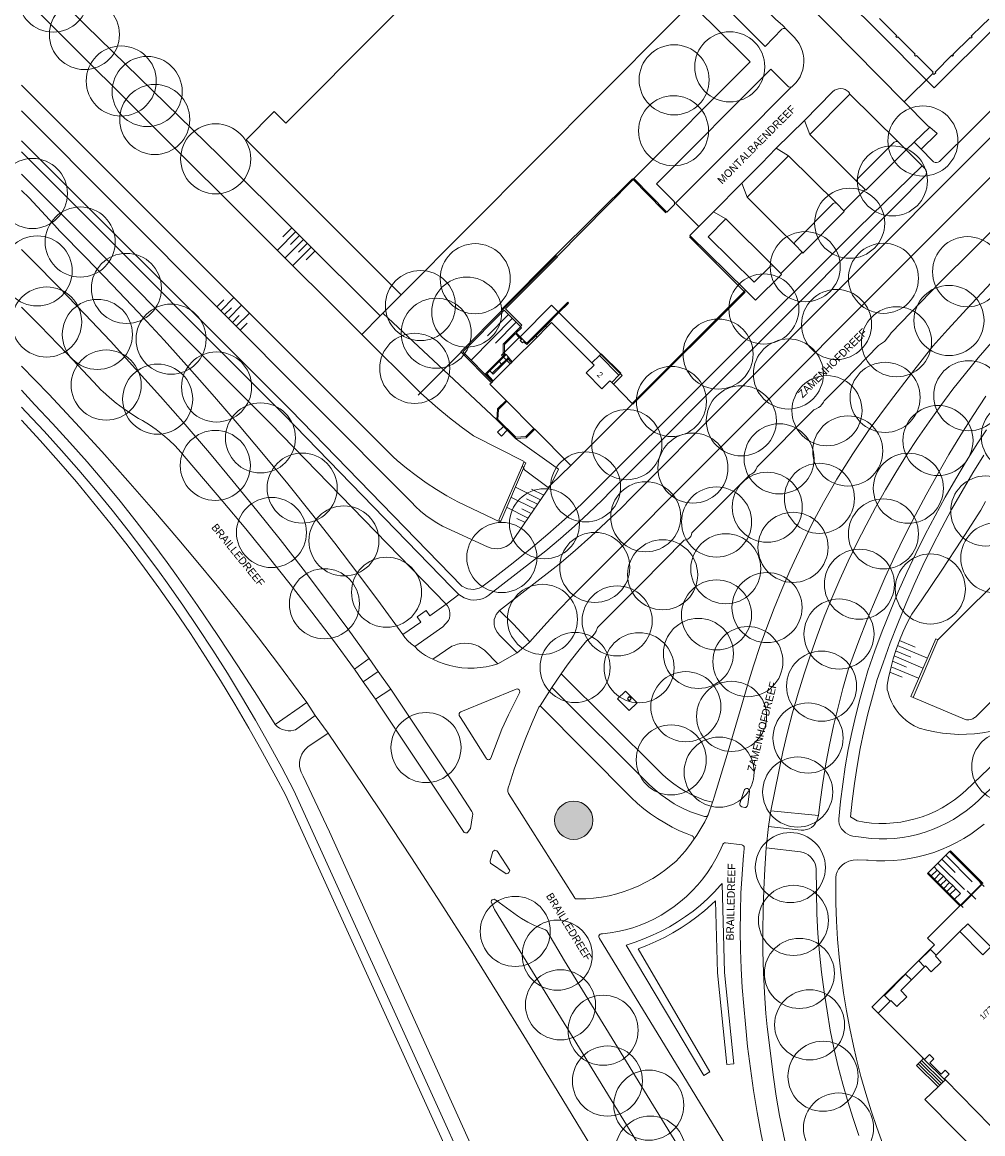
# Model space of a CAD drawing. Header units: metres. Extents: x 134994 to 136506, y 457393 to 459006.
# Tile 128 of 171: x 136000 to 136176, y 457998 to 458201. Entities that reach past the tile are written whole.
import ezdxf
from ezdxf.enums import TextEntityAlignment as Align

# ---------------------------------------------------------------- set-up
doc = ezdxf.new("R2010")
doc.units = ezdxf.units.M
for name, color, linetype, lineweight in [('B-WE-GR-BOOM-S', 250, 'Continuous', 13), ('B-WE-GW_TALUDLIJNEN', 251, 'Continuous', 5), ('B-WE-KG_BEBOUWING', 251, 'Continuous', 20), ('B-WE-KG_HUISNR', 251, 'Continuous', 5), ('B-WE-KG_ONDERGROND_REST', 251, 'Continuous', 5), ('B-WE-KG_STRAATNAAM', 251, 'Continuous', 5)]:
    doc.layers.add(name, color=color, linetype=linetype, lineweight=lineweight)
doc.styles.add('Styledgn000', font='dgn000.shx')

# ---------------------------------------------------------------- blocks, each defined once
blk = doc.blocks.new('SGR-BOOM_02')
blk.add_circle((0, 0), 6.4)

msp = doc.modelspace()

# ---------------------------------------------------------------- hatches: boundary and pattern name
at = {"layer": 'B-WE-KG_ONDERGROND_REST'}
h = msp.add_hatch(color=256, dxfattribs=at)
edge = h.paths.add_edge_path()
edge.add_arc((136100.86, 458054.88), 3.5, 0, 360)

# ---------------------------------------------------------------- linework, layer by layer
at = {"layer": 'B-WE-GW_TALUDLIJNEN'}
for p, q in [((136011.74, 458200), (136000, 458211.73)), ((136050.07, 458162.38), (136046.79, 458159.08)), ((136049.36, 458163.08), (136047.72, 458161.43)), ((136050.78, 458161.67), (136049.14, 458160.02)), ((136051.49, 458160.96), (136048.21, 458157.67)), ((136052.91, 458159.55), (136049.62, 458156.26)), ((136052.2, 458160.26), (136050.56, 458158.61)), ((136053.62, 458158.85), (136051.98, 458157.2)), ((136035.67, 458148.64), (136036.94, 458149.9)), ((136036.38, 458147.93), (136038.78, 458150.33)), ((136037.08, 458147.22), (136038.35, 458148.49)), ((136037.79, 458146.52), (136040.19, 458148.92)), ((136038.49, 458145.81), (136039.76, 458147.08)), ((136039.2, 458145.1), (136041.61, 458147.5)), ((136077.08, 458137.12), (136066.01, 458147.48)), ((136088.95, 458147.24), (136085.13, 458143.36)), ((136039.91, 458144.39), (136041.18, 458145.66)), ((136089.66, 458146.55), (136082.1, 458138.88)), ((136090.37, 458145.84), (136086.56, 458141.98)), ((136086.8, 458128.02), (136077.08, 458137.12)), ((136094.81, 458113.41), (136090.19, 458115.72)), ((136095.38, 458114.25), (136093.15, 458115.36)), ((136093.67, 458111.74), (136089.39, 458113.88)), ((136094.24, 458112.58), (136092.25, 458113.57)), ((136092.54, 458110.08), (136088.6, 458112.04)), ((136093.1, 458110.91), (136091.36, 458111.78)), ((136091.97, 458109.24), (136090.47, 458109.99)), ((136160.02, 458086.78), (136165.46, 458084.47)), ((136160.36, 458087.72), (136163.23, 458086.51)), ((136159.39, 458084.88), (136164.65, 458082.64)), ((136159.67, 458085.85), (136162.44, 458084.66)), ((136158.86, 458082.93), (136163.85, 458080.81)), ((136159.11, 458083.91), (136161.66, 458082.83)), ((136158.62, 458081.94), (136160.87, 458080.99)), ((136168.11, 458047.77), (136170.52, 458045.36))]:
    msp.add_line(p, q, dxfattribs=at)
at = {"layer": 'B-WE-GW_TALUDLIJNEN', "flags": 128}
for points in [[(136065.52, 458146.99), (136036.11, 458176.28), (136011.74, 458200)], [(136000, 458184.42), (136071.25, 458112.95), (136071.98, 458112.16), (136072.87, 458111.33), (136073.81, 458110.55), (136074.8, 458109.84), (136075.83, 458109.19), (136076.9, 458108.61), (136085.13, 458104.84), (136085.27, 458104.78), (136085.8, 458104.6), (136086.35, 458104.5), (136086.91, 458104.48), (136087.46, 458104.54), (136088, 458104.68), (136088.52, 458104.89), (136089, 458105.18), (136089.43, 458105.53), (136096.66, 458116.12)], [(136090.19, 458124.61), (136098.08, 458118.98), (136096.66, 458116.12)], [(136176.96, 458071.09), (136175.52, 458070.84), (136174.07, 458070.67), (136172.61, 458070.58), (136171.15, 458070.57), (136169.7, 458070.64), (136168.24, 458070.79), (136166.8, 458071.02), (136165.37, 458071.33), (136163.97, 458071.71), (136163.82, 458071.77), (136163.03, 458072.15), (136162.28, 458072.6), (136161.58, 458073.12), (136160.92, 458073.7), (136160.32, 458074.34), (136159.78, 458075.03), (136159.3, 458075.76), (136158.9, 458076.54), (136158.56, 458077.35), (136158.31, 458078.19), (136158.27, 458078.28), (136158.14, 458078.7), (136158.1, 458079.13), (136158.14, 458079.55), (136158.38, 458080.92), (136158.76, 458082.65), (136159.22, 458084.36), (136159.75, 458086.05), (136160.36, 458087.71), (136161.04, 458089.34), (136161.8, 458090.94), (136162.62, 458092.5), (136164.43, 458095.13), (136168.1, 458100.55), (136171.69, 458106.02), (136175.22, 458111.53), (136176.08, 458113.09)], [(136168.82, 458048.48), (136173.63, 458043.65)], [(136167.4, 458047.07), (136172.22, 458042.23)]]:
    msp.add_lwpolyline(points, dxfattribs=at)
at = {"layer": 'B-WE-KG_BEBOUWING', "flags": 128}
for points in [[(136122.27, 458204.02), (136118.27, 458200), (136069.34, 458150.83), (136041.03, 458179.13), (136046.15, 458184.31), (136048.29, 458182.17), (136066.03, 458200), (136095.97, 458230.09), (136096.02, 458230.14), (136112.54, 458213.7)], [(136088.63, 458138.83), (136089.24, 458138.22), (136089.47, 458138.43), (136089.64, 458138.6), (136094.16, 458143.13), (136095.93, 458144.9), (136096.79, 458145.76), (136104.17, 458138.41), (136104.59, 458138), (136103.1, 458136.57), (136105.99, 458133.65), (136107.45, 458135.12), (136107.8, 458134.8), (136108.13, 458134.49), (136109.7, 458136.09), (136109.38, 458136.42), (136105.78, 458139.99), (136098.15, 458147.59), (136098.01, 458147.73), (136096.81, 458148.93), (136091.06, 458143.19), (136090.92, 458143.04), (136088.22, 458140.35), (136087.98, 458140.11), (136087.67, 458139.8), (136087.88, 458139.59), (136088.02, 458139.45), (136088.49, 458138.98)]]:
    msp.add_lwpolyline(points, close=True, dxfattribs=at)
at = {"layer": 'B-WE-KG_BEBOUWING'}
for points in [[(136187.02, 458211.01), (136188.14, 458209.85), (136178.18, 458200), (136166.7, 458188.66), (136155.38, 458200), (136148.61, 458206.7), (136145.08, 458210.23), (136131.83, 458223.47), (136132.94, 458224.61)], [(136171.4, 458034.56), (136172.83, 458035.98), (136177.05, 458031.75), (136175.62, 458030.33)], [(136162.56, 458025.72), (136161.46, 458026.76), (136157.6, 458022.89), (136158.66, 458021.83)]]:
    msp.add_lwpolyline(points, dxfattribs=at)
msp.add_lwpolyline([(136166.7, 458188.66), (136178.18, 458200), (136166.7, 458188.66), (136155.38, 458200)], close=True, dxfattribs=at)
at = {"layer": 'B-WE-KG_BEBOUWING', "flags": 128}
for points in [[(136176.68, 458201.18), (136175.48, 458200), (136173.49, 458198.04), (136173.63, 458197.9), (136173.42, 458197.7), (136173.28, 458197.83), (136170.12, 458194.75), (136170.25, 458194.61), (136170.06, 458194.43), (136169.93, 458194.57), (136166.86, 458191.5), (136166.99, 458191.37), (136166.67, 458191.04), (136166.44, 458191.26), (136166.39, 458191.32), (136166.54, 458191.47), (136163.45, 458194.56), (136163.3, 458194.4), (136163.1, 458194.6), (136163.26, 458194.76), (136160.06, 458197.97), (136159.88, 458197.81), (136159.7, 458197.98), (136159.87, 458198.15), (136158, 458200), (136156.72, 458201.27)], [(136108.13, 458134.49), (136111.55, 458131.01), (136111.62, 458130.93), (136100.32, 458119.69), (136093.73, 458126.3), (136093.59, 458126.45), (136088.65, 458131.41), (136088.51, 458131.55), (136085.54, 458134.52), (136085.81, 458134.78), (136085.99, 458134.97), (136086.02, 458135), (136086.16, 458135.14), (136089.24, 458138.22)], [(136176.99, 457999.11), (136168.78, 458007.46), (136168.57, 458007.67), (136169.43, 458008.52), (136168.73, 458009.23), (136167.99, 458008.5), (136165.9, 458010.61), (136166.63, 458011.33), (136165.83, 458012.13), (136164.91, 458011.21), (136156.48, 458019.66), (136158.66, 458021.83), (136158.79, 458021.97), (136159.9, 458020.88), (136161.69, 458022.66), (136161.69, 458022.66), (136160.61, 458023.77), (136162.56, 458025.72), (136164.96, 458028.13), (136165.1, 458028.27), (136166.16, 458027.19), (136168.01, 458028.98), (136166.92, 458030.09), (136167.05, 458030.22), (136171.4, 458034.56), (136175.62, 458030.33)], [(136164.96, 458028.13), (136163.91, 458029.19), (136166.01, 458031.27), (136167.05, 458030.22)]]:
    msp.add_lwpolyline(points, dxfattribs=at)
at = {"layer": 'B-WE-KG_ONDERGROND_REST'}
for p, q in [((136005.52, 458200), (136000, 458205.53)), ((136126.38, 458200), (136122.27, 458204.02)), ((136062.15, 458143.61), (136005.52, 458200)), ((136133.07, 458193.36), (136126.38, 458200)), ((136139.04, 458200), (136139.75, 458199.28)), ((136161.22, 458186.1), (136147.46, 458200)), ((136167.79, 458175.29), (136192.63, 458200)), ((136167.8, 458153.14), (136214.01, 458198.96)), ((136111.83, 458172.06), (136133.07, 458193.36)), ((136166.44, 458191.26), (136161.22, 458186.1)), ((136151.21, 458187.56), (136160.19, 458178.71)), ((136137.81, 458177.59), (136143, 458182.64)), ((136143, 458182.64), (136143.97, 458180.14)), ((136165.89, 458181.48), (136163.02, 458178.74)), ((136143.97, 458180.14), (136152.59, 458171.55)), ((136137.77, 458177.55), (136137.81, 458177.59)), ((136140.07, 458176.23), (136137.81, 458177.59)), ((136160.19, 458178.71), (136161.58, 458177.31)), ((136163.02, 458178.74), (136161.58, 458177.31)), ((136163.02, 458178.74), (136164.33, 458177.41)), ((136140.07, 458176.23), (136132.55, 458168.66)), ((136140.07, 458176.23), (136148.91, 458167.49)), ((136161.58, 458177.31), (136161.58, 458177.31)), ((136161.58, 458177.31), (136164.52, 458174.37)), ((136164.52, 458174.37), (136152.85, 458162.99)), ((136111.69, 458171.92), (136097.81, 458157.86)), ((136111.83, 458172.06), (136111.69, 458171.92)), ((136126.4, 458166.01), (136131.56, 458171.21)), ((136132.55, 458168.66), (136131.56, 458171.21)), ((136150.21, 458166.19), (136154.09, 458170.06)), ((136148.91, 458167.49), (136150.21, 458166.19)), ((136126.4, 458166.01), (136128.67, 458164.73)), ((136128.67, 458164.73), (136137.42, 458156.02)), ((136142.59, 458158.6), (136141.3, 458159.96)), ((136138.71, 458154.7), (136142.59, 458158.6)), ((136138.71, 458154.7), (136137.42, 458156.02)), ((136158.82, 458143.91), (136167.8, 458153.14)), ((136111.55, 458131.01), (136132.02, 458151.45)), ((136132.02, 458151.45), (136132.23, 458151.66)), ((136069.34, 458150.83), (136066.01, 458147.48)), ((136065.52, 458146.99), (136062.15, 458143.61)), ((136066.01, 458147.48), (136065.52, 458146.99)), ((136095.68, 458145.13), (136098.15, 458147.59)), ((136093.92, 458143.37), (136095.68, 458145.13)), ((136095.93, 458144.9), (136095.68, 458145.13)), ((136090.23, 458143.76), (136090.92, 458143.04)), ((136090.92, 458143.04), (136091.3, 458142.65)), ((136091.06, 458143.19), (136091.45, 458142.8)), ((136094.16, 458143.13), (136093.92, 458143.37)), ((136091.3, 458142.65), (136091.45, 458142.8)), ((136091.45, 458142.8), (136091.85, 458142.4)), ((136091.85, 458142.4), (136091.71, 458142.27)), ((136150.41, 458135.28), (136156.55, 458141.57)), ((136080.31, 458140.34), (136077.08, 458137.12)), ((136080.31, 458140.34), (136085.81, 458134.78)), ((136087.23, 458138.66), (136088.02, 458139.45)), ((136088.49, 458138.98), (136087.69, 458138.19)), ((136087.88, 458139.59), (136088.11, 458139.83)), ((136088.02, 458139.45), (136088.49, 458139.93)), ((136088.11, 458139.83), (136088.29, 458140.01)), ((136088.29, 458140.01), (136088.35, 458140.07)), ((136088.35, 458140.07), (136088.49, 458139.93)), ((136088.49, 458139.93), (136088.95, 458139.44)), ((136088.95, 458139.44), (136088.49, 458138.98)), ((136088.88, 458139.08), (136088.63, 458138.83)), ((136089.05, 458139.25), (136088.88, 458139.08)), ((136089.47, 458138.43), (136088.88, 458139.08)), ((136088.95, 458139.44), (136089.09, 458139.29)), ((136089.09, 458139.29), (136089.05, 458139.25)), ((136089.64, 458138.6), (136089.05, 458139.25)), ((136105.54, 458139.76), (136104.17, 458138.41)), ((136105.78, 458139.99), (136105.54, 458139.76)), ((136105.54, 458139.76), (136109.11, 458136.14)), ((136077.08, 458137.12), (136072.89, 458132.95)), ((136085.53, 458136.94), (136087.23, 458138.66)), ((136085.98, 458136.51), (136085.53, 458136.94)), ((136087.69, 458138.19), (136085.98, 458136.51)), ((136087.69, 458138.19), (136087.23, 458138.66)), ((136107.8, 458134.8), (136109.11, 458136.14)), ((136109.11, 458136.14), (136109.38, 458136.42)), ((136146.61, 458131.48), (136150.41, 458135.28)), ((136072.89, 458132.95), (136072.43, 458132.49)), ((136134.37, 458119.45), (136144.71, 458129.84)), ((136088, 458126.81), (136086.8, 458128.02)), ((136088, 458126.81), (136088.71, 458126.1)), ((136090.19, 458124.61), (136088.71, 458126.1)), ((136036.76, 458113.1), (136030.08, 458120.95)), ((136087.52, 458109.51), (136091.68, 458119.21)), ((136091.73, 458120.25), (136091.47, 458119.66)), ((136091.68, 458119.21), (136091.47, 458119.66)), ((136100.32, 458119.69), (136096.66, 458116.12)), ((136129.78, 458114.76), (136133.02, 458117.95)), ((136122.44, 458107.37), (136129.78, 458114.76)), ((136113.23, 458098.12), (136121.04, 458106.02)), ((136105.21, 458090.1), (136113.23, 458098.12)), ((136077.57, 458094.36), (136074.54, 458092.21)), ((136077.57, 458094.36), (136079.88, 458096.14)), ((136087.32, 458093.17), (136089.83, 458090.72)), ((136092.85, 458087.44), (136089.83, 458090.72)), ((136090.55, 458085.44), (136092.08, 458086.8)), ((136092.08, 458086.8), (136092.85, 458087.44)), ((136162.84, 458077.31), (136167.38, 458087.84)), ((136065.16, 458082.04), (136063.51, 458084.43)), ((136086.98, 458083.47), (136090.55, 458085.44)), ((136062.42, 458080.14), (136060.8, 458082.48)), ((136065.16, 458082.04), (136067.42, 458078.82)), ((136064.66, 458077), (136062.42, 458080.14)), ((136096.84, 458079.14), (136098.59, 458081.65)), ((136067.42, 458078.82), (136064.66, 458077)), ((136079.42, 458060.8), (136067.42, 458078.82)), ((136080.25, 458074.68), (136090.36, 458078.84)), ((136090.93, 458078.18), (136088.93, 458074.13)), ((136096.84, 458079.14), (136094.75, 458075.8)), ((136052.1, 458076.4), (136046.29, 458072.39)), ((136053.65, 458073.99), (136052.1, 458076.4)), ((136064.66, 458077), (136067.47, 458072.81)), ((136053.65, 458073.99), (136055.98, 458070.81)), ((136094.75, 458075.8), (136094.51, 458075.51)), ((136087.73, 458071.52), (136085.74, 458066.24)), ((136179.45, 458066.93), (136172.5, 458060.33)), ((136079.42, 458060.8), (136082.25, 458056.47)), ((136088.93, 458059.77), (136101.01, 458040.77)), ((136131.97, 458060.33), (136131.23, 458057.96)), ((136132.96, 458060.11), (136132.67, 458057.74)), ((136132.09, 458057.24), (136131.57, 458057.34)), ((136136.85, 458056.63), (136136.41, 458053.73)), ((136145.55, 458055.78), (136136.85, 458056.63)), ((136136.41, 458053.73), (136135.99, 458049.82)), ((136131.56, 458050.39), (136128.58, 458050.77)), ((136131.91, 458048.85), (136132.02, 458049.87)), ((136085.59, 458047.5), (136086.06, 458049.16)), ((136169.53, 458049.19), (136169.67, 458049.33)), ((136088.53, 458045.09), (136085.64, 458047.07)), ((136165.61, 458045.28), (136166.69, 458046.36)), ((136166.18, 458044.72), (136167.26, 458045.79)), ((136165.61, 458045.28), (136165.47, 458045.15)), ((136166.74, 458044.15), (136167.83, 458045.23)), ((136167.31, 458043.58), (136168.39, 458044.66)), ((136167.88, 458043.01), (136168.96, 458044.09)), ((136168.45, 458042.44), (136169.53, 458043.52)), ((136175.81, 458042.78), (136175.04, 458043.54)), ((136128.43, 458027.08), (136127.98, 458043.32)), ((136169.01, 458041.88), (136170.09, 458042.95)), ((136169.58, 458041.31), (136170.66, 458042.38)), ((136170.43, 458040.45), (136171.51, 458041.53)), ((136171.61, 458039.31), (136175.42, 458043.16)), ((136171.61, 458039.31), (136175.42, 458043.16)), ((136174.29, 458040.47), (136172.75, 458042)), ((136086.36, 458038.6), (136085.78, 458039.96)), ((136086.55, 458040.35), (136090.61, 458037.41)), ((136127.14, 458027.01), (136126.78, 458040.18)), ((136172, 458038.93), (136171.23, 458039.69)), ((136095.73, 458034.88), (136095.93, 458034.68)), ((136095.93, 458034.68), (136099.18, 458029.21)), ((136165.5, 458033.35), (136166.74, 458032.11)), ((136110.42, 458032.08), (136124.61, 458008.27)), ((136125.7, 458008.94), (136112.6, 458031.42)), ((136166.74, 458032.11), (136155.34, 458020.78)), ((136128.83, 458010.29), (136127.14, 458027.01)), ((136130.11, 458010.42), (136128.43, 458027.08)), ((136164.71, 458011.35), (136168.73, 458007.45)), ((136124.61, 458008.27), (136125.7, 458008.94)), ((136130.11, 458010.42), (136128.83, 458010.29)), ((136167.75, 458006.51), (136163.77, 458010.4)), ((136168.06, 458006.81), (136164.07, 458010.7))]:
    msp.add_line(p, q, dxfattribs=at)
at = {"layer": 'B-WE-KG_ONDERGROND_REST', "flags": 128}
for points in [[(136128.03, 458219.33), (136138.4, 458209.03), (136147.46, 458200)], [(136131.99, 458200), (136118.76, 458213.11), (136121.92, 458216.26), (136122.01, 458216.4), (136122.07, 458216.6), (136122.05, 458216.82), (136121.95, 458217.01)], [(136121.95, 458217.01), (136137.74, 458201.18), (136139.04, 458200)], [(136087.32, 458093.17), (136098.21, 458101.66), (136101.13, 458104.15), (136103.99, 458106.69), (136106.81, 458109.3), (136109.57, 458111.96), (136111.35, 458113.74), (136128.71, 458131.19), (136197.38, 458200)], [(136131.99, 458200), (136135.8, 458196.16), (136138.89, 458199.37), (136139.12, 458199.45), (136139.37, 458199.46), (136139.6, 458199.39), (136139.75, 458199.28)], [(136161.35, 458156.66), (136202.81, 458198.12), (136204.68, 458200)], [(136140.56, 458188.75), (136140.69, 458188.81), (136140.8, 458188.92), (136140.96, 458189.06), (136141.44, 458189.54), (136141.86, 458190.08), (136142.21, 458190.67), (136142.48, 458191.29), (136142.69, 458191.94), (136142.7, 458191.99), (136142.84, 458192.67), (136142.9, 458193.37), (136142.88, 458194.07), (136142.78, 458194.77), (136142.6, 458195.44), (136142.35, 458196.09), (136142.02, 458196.71), (136141.63, 458197.29), (136141.17, 458197.82), (136139.8, 458199.24), (136139.75, 458199.28)], [(136136.87, 458192.06), (136115.97, 458171.11), (136119.13, 458167.92), (136119.24, 458167.77), (136119.29, 458167.59), (136119.29, 458167.55), (136119.25, 458167.35), (136119.13, 458167.18), (136117.87, 458165.91), (136111.83, 458172.06)], [(136136.87, 458192.06), (136139.98, 458188.94), (136140.12, 458188.8), (136140.31, 458188.73), (136140.52, 458188.73), (136140.56, 458188.75)], [(136000, 458189.1), (136067.9, 458121.22), (136068.59, 458120.61), (136070.32, 458119.18), (136072.1, 458117.82), (136073.92, 458116.52), (136075.79, 458115.28), (136077.7, 458114.11), (136079.66, 458113.01), (136087.47, 458109.34), (136087.52, 458109.51)], [(136123.7, 458163.29), (136119.47, 458167.57), (136120.68, 458168.8), (136130.81, 458178.93), (136140.56, 458188.75)], [(136143, 458182.64), (136148.15, 458187.93), (136148.47, 458188.18), (136148.84, 458188.36), (136149.24, 458188.46), (136149.65, 458188.49), (136150.06, 458188.44), (136150.45, 458188.31), (136150.81, 458188.1), (136151, 458187.95), (136151.14, 458187.82), (136151.21, 458187.64), (136151.21, 458187.56)], [(136143.97, 458180.14), (136151.07, 458187.23), (136151.17, 458187.38), (136151.21, 458187.56)], [(136167.38, 458087.84), (136256.59, 458176.63), (136267.96, 458187.86)], [(136161.22, 458186.1), (136165.62, 458181.65), (136165.89, 458181.48)], [(136165.89, 458181.48), (136167.25, 458180.31), (136164.33, 458177.41)], [(136000, 458178.94), (136011.02, 458167.94), (136049.12, 458129.82), (136080.44, 458097.64), (136080.58, 458097.55), (136081.04, 458097.31), (136081.54, 458097.15), (136082.05, 458097.06), (136082.58, 458097.05), (136083.1, 458097.13), (136083.6, 458097.28), (136084.07, 458097.5)], [(136131.56, 458171.21), (136135.22, 458174.85), (136137.77, 458177.55)], [(136152.59, 458171.55), (136152.59, 458171.57), (136152.56, 458171.76), (136152.62, 458171.95), (136152.75, 458172.09), (136159.42, 458178.69), (136159.55, 458178.78), (136159.77, 458178.83), (136159.99, 458178.81), (136160.19, 458178.71)], [(136162.84, 458077.31), (136172.24, 458073.34), (136172.62, 458073.24), (136173.01, 458073.22), (136173.4, 458073.28), (136173.77, 458073.42), (136174.1, 458073.63), (136174.23, 458073.74), (136256.56, 458155.72), (136278.29, 458177.65)], [(136164.33, 458177.41), (136166.39, 458175.3), (136166.6, 458175.12), (136166.86, 458175.02), (136167.13, 458174.99), (136167.41, 458175.04), (136167.65, 458175.17), (136167.79, 458175.29)], [(136079.88, 458096.14), (136078.55, 458097.46), (136047.96, 458128.91), (136006.61, 458170.32), (136000, 458176.94)], [(136161.58, 458177.31), (136154.23, 458169.93), (136154.09, 458170.06)], [(136079.88, 458096.14), (136080.35, 458095.79), (136080.87, 458095.5), (136081.41, 458095.29), (136081.98, 458095.15), (136082.57, 458095.09), (136083.16, 458095.12), (136083.73, 458095.22), (136084.29, 458095.4), (136084.82, 458095.65), (136085.32, 458095.97), (136085.5, 458096.12), (136095.77, 458104.09), (136098.42, 458106.32), (136101.01, 458108.61), (136103.55, 458110.96), (136106.04, 458113.36), (136107.76, 458115.1), (136159.88, 458167.36), (136165, 458172.49), (136165.14, 458172.65), (136165.27, 458172.89), (136165.32, 458173.16), (136165.29, 458173.43), (136165.18, 458173.68), (136165.01, 458173.89), (136164.52, 458174.37)], [(136000, 458172.85), (136045.42, 458127.37), (136077.57, 458094.36)], [(136111.69, 458171.92), (136111.58, 458172.03), (136097.7, 458158.24), (136087.7, 458148.23)], [(136111.69, 458171.92), (136117.15, 458166.34), (136117.68, 458165.8)], [(136154.09, 458170.06), (136152.66, 458171.44), (136152.59, 458171.55)], [(136006.6, 458162.86), (136001.4, 458168.56), (136000, 458169.86)], [(136132.55, 458168.66), (136138.08, 458163.14), (136141.3, 458159.96)], [(136141.3, 458159.96), (136141.21, 458160.1), (136141.19, 458160.28), (136141.24, 458160.45), (136141.36, 458160.59), (136148.27, 458167.49), (136148.38, 458167.57), (136148.56, 458167.62), (136148.75, 458167.59), (136148.91, 458167.49)], [(136123.7, 458163.29), (136125.2, 458164.77), (136126.4, 458166.01)], [(136150.21, 458166.19), (136150.25, 458166.04), (136142.73, 458158.47), (136142.59, 458158.6)], [(136132.23, 458151.66), (136122.05, 458161.65), (136123.7, 458163.29)], [(136137.42, 458156.02), (136137.29, 458156.08), (136137.08, 458156.12), (136136.87, 458156.08), (136136.68, 458155.97), (136133.83, 458153.13), (136125.42, 458161.44), (136128.67, 458164.73)], [(136006.6, 458162.86), (136006.87, 458162.59), (136011.74, 458157.66), (136016.56, 458152.68), (136021.31, 458147.65), (136026.01, 458142.56), (136030.65, 458137.41), (136035.23, 458132.22), (136039.74, 458126.97), (136044.2, 458121.67), (136048.6, 458116.32), (136052.93, 458110.91), (136057.2, 458105.46), (136061.4, 458099.96), (136065.55, 458094.41), (136069.65, 458088.78)], [(136152.85, 458162.99), (136102.23, 458112.57), (136099.19, 458109.8), (136096.1, 458107.1), (136092.96, 458104.45), (136089.77, 458101.87), (136086.53, 458099.35), (136084.07, 458097.5)], [(136132.02, 458151.45), (136122.53, 458160.9), (136122, 458161.43)], [(136063.51, 458084.43), (136059.57, 458089.85), (136055.52, 458095.33), (136051.4, 458100.76), (136047.22, 458106.13), (136042.97, 458111.46), (136038.66, 458116.74), (136034.29, 458121.97), (136029.86, 458127.14), (136025.37, 458132.26), (136020.82, 458137.33), (136016.21, 458142.35), (136011.54, 458147.31), (136006.82, 458152.22), (136002.03, 458157.07), (136000, 458159.09)], [(136087.97, 458148.21), (136097.7, 458157.96), (136097.81, 458157.86)], [(136097.81, 458157.86), (136097.88, 458157.78), (136088.38, 458148.26), (136091.38, 458145.3), (136091.14, 458145.08), (136088.15, 458148.03)], [(136161.35, 458156.66), (136100.4, 458095.64), (136098.14, 458093.33), (136095.93, 458090.96), (136093.79, 458088.54), (136092.85, 458087.44)], [(136131.56, 458075.95), (136132.58, 458079.53), (136133.69, 458083.08), (136134.86, 458086.61), (136136.12, 458090.11), (136137.45, 458093.59), (136138.85, 458097.03), (136140.33, 458100.45), (136141.53, 458103.08), (136144.34, 458108.95), (136146.51, 458112.91), (136148.94, 458117.18), (136151.83, 458121.79), (136154.83, 458126.22), (136158.7, 458131.47), (136162.54, 458136.47), (136166.49, 458141.43), (136169.17, 458144.51), (136172.69, 458148.27), (136176.27, 458152.14), (136180.4, 458156.57)], [(136138.71, 458154.7), (136138.84, 458154.53), (136134.07, 458149.85), (136132.23, 458151.66)], [(136132.02, 458151.45), (136132.16, 458151.3), (136111.65, 458130.85), (136111.62, 458130.93)], [(136098.01, 458147.73), (136099.75, 458149.47), (136099.88, 458149.32), (136098.15, 458147.59)], [(136014.55, 458133.45), (136013.15, 458134.96), (136008.3, 458140.08), (136003.39, 458145.15), (136000, 458148.56)], [(136087.97, 458148.21), (136080.21, 458140.44), (136080.31, 458140.34)], [(136088.15, 458148.03), (136080.57, 458140.44), (136085.99, 458134.97)], [(136098.01, 458147.73), (136092.28, 458142.02), (136091.85, 458142.4)], [(136090.07, 458143.94), (136091.11, 458144.99), (136091.29, 458144.83), (136090.37, 458143.9), (136091.06, 458143.19)], [(136062.15, 458143.61), (136072.44, 458133.36), (136072.89, 458132.95)], [(136090.07, 458143.94), (136087.99, 458141.84), (136087.98, 458140.11)], [(136090.23, 458143.76), (136088.23, 458141.74), (136088.22, 458140.35)], [(136093.92, 458143.37), (136092.28, 458141.74), (136091.71, 458142.27)], [(136157.74, 458142.45), (136158.2, 458142.96), (136158.6, 458143.52), (136158.82, 458143.91)], [(136091.71, 458142.27), (136091.49, 458142.06), (136091.1, 458142.47), (136091.3, 458142.65)], [(136136.85, 458056.63), (136138.3, 458063.77), (136139.07, 458067.38), (136139.92, 458070.96), (136140.85, 458074.53), (136141.85, 458078.08), (136142.93, 458081.6), (136144.09, 458085.1), (136145.32, 458088.57), (136146.63, 458092.02), (136148.01, 458095.44), (136149.47, 458098.82), (136150.99, 458102.17), (136152.6, 458105.49), (136154.27, 458108.78), (136156.01, 458112.02), (136157.83, 458115.23), (136159.71, 458118.4), (136161.66, 458121.53), (136163.68, 458124.61), (136165.77, 458127.65), (136167.92, 458130.64), (136170.13, 458133.59), (136172.41, 458136.48), (136174.75, 458139.33), (136177.16, 458142.12)], [(136156.55, 458141.57), (136157.11, 458141.92), (136157.62, 458142.33), (136157.74, 458142.45)], [(136087.88, 458139.59), (136084.71, 458136.4), (136086.02, 458135)], [(136088.63, 458138.83), (136086.13, 458136.36), (136085.98, 458136.51)], [(136088.11, 458139.83), (136087.97, 458139.94), (136087.98, 458140.11)], [(136088.22, 458140.35), (136088.21, 458140.08), (136088.29, 458140.01)], [(136109.38, 458136.42), (136109.47, 458136.51), (136105.88, 458140.09), (136105.78, 458139.99)], [(136000, 458137.83), (136004.94, 458132.67), (136009.81, 458127.46), (136014.63, 458122.2), (136019.39, 458116.88), (136024.09, 458111.51), (136028.73, 458106.09), (136031.87, 458102.34), (136035.73, 458097.68), (136039.53, 458092.97), (136043.27, 458088.21), (136046.94, 458083.39), (136050.54, 458078.53), (136052.1, 458076.4)], [(136086.16, 458135.14), (136084.99, 458136.4), (136085.53, 458136.94)], [(136046.29, 458072.39), (136043.07, 458077.52), (136039.48, 458083.1), (136035.83, 458088.63), (136032.11, 458094.12), (136028.32, 458099.56), (136026.61, 458101.94), (136023.8, 458105.72), (136020.93, 458109.45), (136017.99, 458113.14), (136014.99, 458116.77), (136011.94, 458120.35), (136008.82, 458123.88), (136005.64, 458127.35), (136002.4, 458130.77), (136000, 458133.41)], [(136021.36, 458128.28), (136019.96, 458129.14), (136018.6, 458130.05), (136017.29, 458131.04), (136016.03, 458132.09), (136014.82, 458133.19), (136014.55, 458133.45)], [(136091.73, 458120.25), (136091.83, 458120.37), (136082.52, 458125.1), (136080.32, 458126.71), (136078.17, 458128.38), (136076.06, 458130.12), (136074.01, 458131.91), (136072.89, 458132.95)], [(136088.51, 458131.55), (136086.95, 458129.99), (136086.8, 458128.02)], [(136093.59, 458126.45), (136092.08, 458124.95), (136090.27, 458124.82), (136087.01, 458128.09), (136087.14, 458129.9), (136088.65, 458131.41)], [(136145.55, 458055.78), (136145.85, 458058.23), (136146.35, 458061.72), (136146.93, 458065.19), (136147.59, 458068.66), (136148.32, 458072.1), (136149.14, 458075.53), (136150.03, 458078.94), (136151, 458082.33), (136151.48, 458083.67), (136152.94, 458087.62), (136154.48, 458091.53), (136156.09, 458095.42), (136157.78, 458099.27), (136159.54, 458103.09), (136161.37, 458106.88), (136163.28, 458110.63), (136165.25, 458114.34), (136167.3, 458118.02), (136169.41, 458121.66), (136171.59, 458125.25), (136173.85, 458128.81), (136176.16, 458132.32)], [(136145.87, 458130.45), (136146.21, 458130.81), (136146.48, 458131.22), (136146.61, 458131.48)], [(136079.74, 457994.3), (136078.13, 457997.92), (136049.74, 458060.32), (136047.54, 458064.5), (136045.16, 458068.86), (136042.7, 458073.19), (136040.18, 458077.47), (136037.59, 458081.72), (136034.93, 458085.92), (136032.21, 458090.08), (136029.42, 458094.19), (136026.56, 458098.26), (136025.17, 458100.2), (136022.35, 458104.02), (136019.46, 458107.8), (136016.51, 458111.53), (136013.49, 458115.22), (136010.42, 458118.84), (136007.29, 458122.42), (136004.09, 458125.95), (136000.84, 458129.42), (136000, 458130.34)], [(136144.71, 458129.84), (136145.16, 458129.99), (136145.58, 458130.23), (136145.87, 458130.45)], [(136000, 458127.94), (136003.39, 458124.23), (136006.73, 458120.47), (136010, 458116.66), (136013.21, 458112.8), (136016.36, 458108.88), (136019.45, 458104.92), (136022.47, 458100.91), (136025.07, 458097.35), (136027.98, 458093.18), (136030.82, 458088.97), (136033.6, 458084.72), (136036.3, 458080.42), (136038.94, 458076.08), (136041.52, 458071.7), (136044.02, 458067.28), (136046.45, 458062.82), (136048.18, 458059.55), (136076.35, 457997.63), (136078.03, 457993.85)], [(136030.08, 458120.95), (136029.1, 458122.11), (136028.05, 458123.23), (136026.96, 458124.28), (136025.8, 458125.28), (136024.6, 458126.22), (136023.35, 458127.09), (136022.06, 458127.89), (136021.36, 458128.28)], [(136088, 458126.81), (136086.94, 458125.75), (136087.65, 458125.04), (136088.71, 458126.1)], [(136093.73, 458126.3), (136092.17, 458124.75), (136090.19, 458124.61)], [(136176.29, 458126.19), (136174.7, 458123.79), (136172.64, 458120.52), (136170.64, 458117.22), (136168.72, 458113.87), (136166.86, 458110.48), (136165.08, 458107.06), (136163.36, 458103.59), (136161.72, 458100.1), (136160.15, 458096.57), (136158.65, 458093.01), (136157.23, 458089.42), (136155.88, 458085.8), (136154.61, 458082.15), (136154.03, 458080.24), (136153.16, 458077.16), (136152.37, 458074.05), (136151.66, 458070.93), (136151.02, 458067.79), (136150.47, 458064.63), (136149.99, 458061.46), (136149.59, 458058.28), (136149.27, 458055.09), (136149.26, 458054.83), (136149.27, 458054.74), (136149.37, 458054.25), (136149.55, 458053.77), (136149.8, 458053.33), (136150.12, 458052.94), (136150.49, 458052.6), (136150.92, 458052.32), (136151.38, 458052.12), (136151.87, 458051.99), (136152.37, 458051.93), (136153.38, 458051.79), (136153.8, 458051.73), (136155.21, 458051.57), (136156.63, 458051.49), (136158.06, 458051.49), (136159.48, 458051.58), (136160.89, 458051.74), (136162.29, 458051.98), (136163.67, 458052.3), (136165.04, 458052.7), (136166.38, 458053.17), (136167.69, 458053.72), (136168.97, 458054.34), (136170.21, 458055.03), (136171.41, 458055.79), (136172.57, 458056.62), (136173.68, 458057.51), (136174.73, 458058.46), (136178.25, 458061.89)], [(136175.77, 458121.56), (136173.75, 458118.3), (136171.79, 458114.99), (136169.9, 458111.65), (136168.08, 458108.27), (136166.33, 458104.86), (136164.65, 458101.4), (136163.05, 458097.91), (136161.52, 458094.4), (136160.06, 458090.84), (136158.67, 458087.26), (136157.36, 458083.65), (136156.31, 458080.56), (136155.42, 458077.44), (136154.61, 458074.31), (136153.87, 458071.15), (136153.21, 458067.98), (136152.63, 458064.79), (136152.13, 458061.59), (136151.71, 458058.38), (136151.4, 458055.5), (136152.61, 458054.76), (136153.93, 458054.53), (136155.27, 458054.38), (136156.61, 458054.3), (136157.95, 458054.31), (136159.28, 458054.4), (136160.61, 458054.56), (136161.93, 458054.81), (136163.23, 458055.13), (136164.51, 458055.53), (136165.77, 458056.01), (136166.99, 458056.55), (136168.18, 458057.18), (136169.33, 458057.87), (136170.43, 458058.63), (136171.49, 458059.45), (136172.5, 458060.33)], [(136091.47, 458119.66), (136087.18, 458109.68), (136087.52, 458109.51)], [(136091.68, 458119.21), (136092.08, 458120.13), (136091.73, 458120.25)], [(136096.66, 458116.12), (136096.21, 458115.68), (136091.85, 458118.85), (136091.68, 458119.21)], [(136133.02, 458117.95), (136133.4, 458118.13), (136133.73, 458118.38), (136133.89, 458118.54)], [(136133.89, 458118.54), (136134.14, 458118.9), (136134.33, 458119.3), (136134.37, 458119.45)], [(136060.8, 458082.48), (136056.95, 458087.7), (136053.04, 458092.87), (136049.07, 458098), (136045.04, 458103.08), (136040.94, 458108.1), (136036.78, 458113.08), (136036.76, 458113.1)], [(136121.04, 458106.02), (136121.39, 458106.09), (136121.71, 458106.24), (136122, 458106.46), (136122, 458106.46)], [(136122, 458106.46), (136122.22, 458106.73), (136122.37, 458107.05), (136122.44, 458107.37)], [(136071.82, 458086.64), (136076.94, 458090.18), (136077.97, 458091.36), (136078.14, 458091.8), (136078.23, 458092.26), (136078.24, 458092.73), (136078.17, 458093.19), (136078.02, 458093.64), (136077.8, 458094.05), (136077.57, 458094.36)], [(136074.54, 458092.21), (136073.89, 458093.17), (136072.25, 458092.04), (136072.95, 458091.07), (136069.65, 458088.78)], [(136090.55, 458085.44), (136087.26, 458088.74), (136087.16, 458088.84), (136086.85, 458089.21), (136086.6, 458089.63), (136086.42, 458090.08), (136086.32, 458090.55), (136086.3, 458091.04), (136086.35, 458091.52), (136086.49, 458091.99), (136086.7, 458092.43), (136086.98, 458092.83), (136087.32, 458093.17)], [(136104.3, 458088.49), (136104.65, 458088.93), (136104.94, 458089.41), (136105.16, 458089.92), (136105.21, 458090.1)], [(136069.65, 458088.78), (136070.02, 458088.28), (136070.57, 458087.67), (136071.17, 458087.12), (136071.82, 458086.64)], [(136103.27, 458087.73), (136103.74, 458088.02), (136104.17, 458088.36), (136104.3, 458088.49)], [(136071.82, 458086.64), (136072.38, 458086), (136073.05, 458085.45), (136073.78, 458084.97), (136074.54, 458084.55), (136075.14, 458084.28)], [(136075.14, 458084.28), (136078.61, 458086.65), (136078.99, 458086.82), (136079.61, 458087.03), (136080.25, 458087.17), (136080.91, 458087.22), (136081.56, 458087.19), (136082.21, 458087.09), (136082.84, 458086.91), (136083.44, 458086.65), (136084.01, 458086.32), (136084.53, 458085.92), (136086.98, 458083.47)], [(136103.27, 458087.73), (136101.83, 458086.03), (136100.45, 458084.26), (136099.64, 458083.18)], [(136167.38, 458087.84), (136167.02, 458088.02), (136162.42, 458077.47), (136162.84, 458077.31)], [(136063.51, 458084.43), (136060.8, 458082.48)], [(136075.14, 458084.28), (136076.15, 458083.82), (136077.19, 458083.43), (136078.25, 458083.12), (136079.33, 458082.89), (136080.43, 458082.73), (136081.54, 458082.66), (136082.64, 458082.66), (136083.75, 458082.75), (136084.85, 458082.91), (136085.93, 458083.15), (136086.98, 458083.47)], [(136062.42, 458080.14), (136065.16, 458082.04)], [(136098.59, 458081.65), (136099.64, 458083.18)], [(136098.59, 458081.65), (136116.24, 458064.11), (136117.14, 458063.19), (136118.1, 458062.33), (136119.12, 458061.52), (136120.18, 458060.78), (136121.28, 458060.11), (136122.42, 458059.51), (136124.69, 458058.55), (136126.21, 458058.16)], [(136090.36, 458078.84), (136090.55, 458078.88), (136090.73, 458078.83), (136090.89, 458078.71), (136090.98, 458078.55), (136090.99, 458078.36), (136090.93, 458078.18)], [(136096.84, 458079.14), (136114.67, 458061.37), (136115.72, 458060.41), (136116.83, 458059.52), (136119.18, 458057.91)], [(136108.88, 458077.03), (136110.3, 458078.45), (136112.43, 458076.33), (136111.01, 458074.91), (136108.88, 458077.03)], [(136110.7, 458077.07), (136111.06, 458076.71), (136111.36, 458077.11), (136111, 458077.47), (136110.7, 458077.07)], [(136131.56, 458075.95), (136129.08, 458067.53), (136126.53, 458059.12), (136126.33, 458058.5)], [(136053.65, 458073.99), (136050.04, 458071.39), (136049.73, 458071.31), (136049.2, 458071.24), (136048.66, 458071.24), (136048.13, 458071.32), (136047.61, 458071.48), (136047.13, 458071.72), (136046.68, 458072.02), (136046.29, 458072.39)], [(136080.05, 458073.84), (136079.94, 458074.01), (136079.9, 458074.21), (136079.95, 458074.4), (136080.06, 458074.57), (136080.23, 458074.67), (136080.25, 458074.68)], [(136088.93, 458074.13), (136087.73, 458071.52)], [(136094.51, 458075.51), (136093.27, 458072.73), (136092.1, 458069.91), (136091, 458067.07), (136089.98, 458064.2), (136089.04, 458061.3), (136089, 458061.15), (136088.86, 458060.83), (136088.8, 458060.48), (136088.82, 458060.13), (136088.93, 458059.77)], [(136094.75, 458075.8), (136111.37, 458059.01), (136112.49, 458057.96), (136113.67, 458056.97), (136114.89, 458056.04), (136116.16, 458055.18), (136117.48, 458054.39)], [(136080.87, 458052.66), (136075.26, 458061.13), (136067.47, 458072.81)], [(136084.86, 458066.21), (136080.69, 458072.81), (136080.05, 458073.84)], [(136055.98, 458070.81), (136052.26, 458068.28), (136051.84, 458067.89), (136051.48, 458067.45), (136051.2, 458066.97), (136050.98, 458066.45), (136050.83, 458065.9), (136050.77, 458065.34), (136050.79, 458064.78), (136050.88, 458064.22), (136051.05, 458063.68), (136051.3, 458063.18), (136051.44, 458062.96), (136056.27, 458052.76), (136080.55, 457999.04), (136082.22, 457995.27)], [(136055.98, 458070.81), (136060.33, 458064.42), (136065.82, 458056.25), (136071.23, 458048.03), (136076.58, 458039.77), (136081.87, 458031.47), (136087.08, 458023.12), (136092.23, 458014.74), (136101.41, 457999.62), (136110.3, 457985.05), (136118.71, 457971.41), (136127.06, 457957.72), (136135.16, 457944.56), (136145.59, 457927.52), (136156.1, 457910.34), (136166.6, 457893.26), (136177.15, 457876.07), (136177.77, 457875.06)], [(136085.74, 458066.24), (136085.64, 458066.08), (136085.47, 458065.97), (136085.28, 458065.94), (136085.09, 458065.98), (136084.93, 458066.1), (136084.86, 458066.21)], [(136131.97, 458060.33), (136132.06, 458060.51), (136132.22, 458060.64), (136132.41, 458060.7), (136132.61, 458060.68), (136132.78, 458060.58), (136132.91, 458060.43), (136132.96, 458060.23), (136132.96, 458060.11)], [(136124.76, 458055.59), (136123.47, 458055.98), (136122.21, 458056.43), (136120.98, 458056.97), (136119.78, 458057.58), (136119.18, 458057.91)], [(136126.21, 458058.16), (136125.4, 458055.89)], [(136126.33, 458058.5), (136126.21, 458058.16)], [(136131.57, 458057.34), (136131.4, 458057.44), (136131.27, 458057.6), (136131.22, 458057.79), (136131.23, 458057.96)], [(136132.67, 458057.74), (136132.57, 458057.45), (136132.45, 458057.31), (136132.27, 458057.24), (136132.09, 458057.24)], [(136082.39, 458055.69), (136081.98, 458053.4), (136081.41, 458052.59)], [(136082.25, 458056.47), (136082.38, 458056.23), (136082.42, 458055.96), (136082.39, 458055.69)], [(136125.4, 458055.89), (136124.78, 458054.6), (136124.1, 458053.36), (136123.34, 458052.16), (136122.76, 458051.33)], [(136125.4, 458055.89), (136125.29, 458055.71), (136125.13, 458055.6), (136124.94, 458055.56), (136124.76, 458055.59)], [(136136.41, 458053.73), (136142.42, 458053.06), (136142.91, 458053.07), (136143.39, 458053.17), (136143.85, 458053.34), (136144.27, 458053.58), (136144.65, 458053.89), (136144.97, 458054.26), (136145.23, 458054.67), (136145.42, 458055.12), (136145.53, 458055.6), (136145.55, 458055.78)], [(136117.48, 458054.39), (136118.82, 458053.65), (136120.2, 458052.98), (136121.61, 458052.39), (136122.52, 458052.05)], [(136175.82, 458054.18), (136174.63, 458053.23), (136173.39, 458052.35), (136172.11, 458051.54), (136170.79, 458050.8), (136169.43, 458050.13), (136168.04, 458049.53), (136166.62, 458049), (136165.17, 458048.55), (136163.7, 458048.18), (136162.21, 458047.88), (136160.71, 458047.66), (136159.2, 458047.53), (136157.68, 458047.47), (136156.17, 458047.49), (136154.65, 458047.59), (136154.36, 458047.62), (136152.7, 458047.66), (136151.9, 458047.57), (136151.12, 458047.4), (136151.09, 458047.39)], [(136081.41, 458052.59), (136081.1, 458052.58), (136080.87, 458052.66)], [(136122.52, 458052.05), (136122.68, 458051.9), (136122.77, 458051.7), (136122.8, 458051.48), (136122.76, 458051.33)], [(136128.08, 458050.47), (136127.49, 458049.14), (136126.83, 458047.84), (136126.1, 458046.58), (136125.3, 458045.36), (136124.44, 458044.19), (136123.51, 458043.07), (136122.52, 458042), (136121.48, 458040.98), (136120.38, 458040.03), (136119.23, 458039.14), (136118.06, 458038.32)], [(136122.76, 458051.33), (136122.01, 458050.25), (136121.19, 458049.22), (136119.57, 458047.43)], [(136128.58, 458050.77), (136128.39, 458050.75), (136128.21, 458050.65), (136128.09, 458050.49), (136128.08, 458050.47)], [(136132.02, 458049.87), (136131.98, 458050.07), (136131.86, 458050.24), (136131.69, 458050.36), (136131.56, 458050.39)], [(136136.17, 458017.14), (136135.98, 458019.57), (136135.72, 458023.34), (136135.53, 458027.11), (136135.42, 458030.89), (136135.39, 458034.67), (136135.45, 458038.45), (136135.58, 458042.22), (136135.79, 458045.99), (136135.99, 458049.82)], [(136135.99, 458049.82), (136142.27, 458049.1), (136142.77, 458048.99), (136143.25, 458048.81), (136143.7, 458048.55), (136144.1, 458048.23), (136144.44, 458047.85), (136144.73, 458047.42), (136144.94, 458046.96), (136145.08, 458046.46), (136145.13, 458046.01), (136145.27, 458037.78), (136145.48, 458034.22), (136145.77, 458030.66), (136146.15, 458027.12), (136146.6, 458023.58), (136147.13, 458020.06), (136147.73, 458016.54), (136148.43, 458013.02), (136149.18, 458009.83), (136150.01, 458006.67), (136150.92, 458003.53), (136151.9, 458000.41), (136152.96, 457997.32)], [(136085.64, 458047.07), (136085.57, 458047.33), (136085.59, 458047.5)], [(136086.06, 458049.16), (136086.24, 458049.33), (136086.42, 458049.4), (136086.62, 458049.39), (136086.8, 458049.31), (136086.93, 458049.18)], [(136086.93, 458049.18), (136088.51, 458046.72), (136089.16, 458045.69)], [(136131.92, 458020.92), (136131.64, 458024.35), (136131.43, 458027.8), (136131.31, 458031.25), (136131.26, 458034.7), (136131.3, 458038.15), (136131.41, 458041.59), (136131.61, 458045.04), (136131.88, 458048.48), (136131.91, 458048.85)], [(136168.11, 458047.77), (136167.4, 458047.07)], [(136168.82, 458048.48), (136168.11, 458047.77)], [(136169.53, 458049.19), (136168.82, 458048.48)], [(136175.44, 458043.27), (136169.53, 458049.19)], [(136169.67, 458049.33), (136174.62, 458044.38)], [(136089.16, 458045.69), (136089.01, 458045.34), (136088.86, 458045.21), (136088.53, 458045.09)], [(136119.57, 458047.43), (136117.66, 458045.88), (136116.5, 458045.03), (136115.3, 458044.26), (136114.05, 458043.55), (136112.76, 458042.91), (136111.44, 458042.35), (136110.09, 458041.86), (136108.72, 458041.44), (136107.33, 458041.1), (136105.92, 458040.84), (136104.49, 458040.66), (136103.06, 458040.56), (136101.63, 458040.54), (136101.37, 458040.55)], [(136151.09, 458047.39), (136150.85, 458047.3), (136150.38, 458047.05), (136149.95, 458046.74), (136149.57, 458046.36), (136149.25, 458045.94), (136149, 458045.47), (136148.83, 458044.96), (136148.72, 458044.44), (136148.74, 458040.42), (136148.76, 458039.72), (136148.88, 458036.44), (136149.07, 458033.16), (136149.35, 458029.88), (136149.71, 458026.62), (136150.15, 458023.36), (136150.67, 458020.11), (136151.27, 458016.88), (136151.94, 458013.66), (136152.51, 458011.23), (136153.32, 458008.08), (136154.21, 458004.96), (136155.17, 458001.85), (136156.22, 457998.78), (136157.33, 457995.72)], [(136167.4, 458047.07), (136166.69, 458046.36)], [(136166.69, 458046.36), (136167.26, 458045.79)], [(136167.26, 458045.79), (136167.83, 458045.23)], [(136171.39, 458039.23), (136165.47, 458045.15)], [(136165.61, 458045.28), (136166.18, 458044.72)], [(136166.18, 458044.72), (136166.74, 458044.15)], [(136166.74, 458044.15), (136167.31, 458043.58)], [(136167.31, 458043.58), (136167.88, 458043.01)], [(136167.83, 458045.23), (136168.39, 458044.66)], [(136168.39, 458044.66), (136168.96, 458044.09)], [(136168.96, 458044.09), (136169.53, 458043.52)], [(136169.53, 458043.52), (136170.09, 458042.95)], [(136173.63, 458043.65), (136173.63, 458043.65)], [(136174.62, 458044.38), (136175.58, 458043.41)], [(136175.58, 458043.41), (136175.44, 458043.27)], [(136175.61, 458043.43), (136175.58, 458043.41)], [(136110.42, 458032.08), (136112.07, 458032.6), (136113.69, 458033.21), (136115.27, 458033.88), (136116.83, 458034.63), (136118.35, 458035.44), (136119.83, 458036.33), (136121.26, 458037.29), (136122.65, 458038.31), (136123.99, 458039.39), (136125.29, 458040.54), (136126.52, 458041.74), (136127.7, 458043), (136127.98, 458043.32)], [(136167.88, 458043.01), (136168.45, 458042.44)], [(136168.45, 458042.44), (136169.01, 458041.88)], [(136169.01, 458041.88), (136169.58, 458041.31)], [(136170.09, 458042.95), (136170.66, 458042.38)], [(136170.66, 458042.38), (136171.51, 458041.53)], [(136175.44, 458043.27), (136171.54, 458039.38)], [(136085.78, 458039.96), (136085.86, 458040.21), (136085.98, 458040.36), (136086.15, 458040.44), (136086.34, 458040.45), (136086.52, 458040.37), (136086.55, 458040.35)], [(136101.37, 458040.55), (136101.21, 458040.55), (136101.08, 458040.63), (136101.01, 458040.77), (136101.01, 458040.77)], [(136112.6, 458031.42), (136114.24, 458032.04), (136115.85, 458032.73), (136117.43, 458033.49), (136118.98, 458034.32), (136120.48, 458035.22), (136121.95, 458036.19), (136123.36, 458037.23), (136124.73, 458038.33), (136126.05, 458039.49), (136126.78, 458040.18)], [(136169.58, 458041.31), (136170.43, 458040.45)], [(136171.54, 458039.38), (136170.43, 458040.45)], [(136171.54, 458039.38), (136171.39, 458039.23)], [(136086.36, 458038.6), (136144.03, 457944.53), (136144.4, 457944), (136146.48, 457941.03), (136148.63, 457938.1), (136150.84, 457935.23), (136153.12, 457932.41), (136155.45, 457929.63), (136156.08, 457928.82), (136158.37, 457925.78), (136160.59, 457922.69), (136162.74, 457919.56), (136164.83, 457916.38), (136186.64, 457881.12)], [(136090.61, 458037.41), (136091.34, 458036.94), (136092.49, 458036.28), (136093.68, 458035.69), (136094.89, 458035.18), (136095.73, 458034.88)], [(136118.06, 458038.32), (136116.85, 458037.57), (136115.61, 458036.88), (136114.32, 458036.26), (136113.01, 458035.72), (136111.67, 458035.25), (136110.3, 458034.85), (136108.91, 458034.54), (136107.51, 458034.3), (136106.09, 458034.14), (136105.9, 458034.13)], [(136171.39, 458039.23), (136165.5, 458033.35)], [(136105.9, 458034.13), (136105.71, 458034.07), (136105.55, 458033.95), (136105.46, 458033.78), (136105.44, 458033.58), (136105.5, 458033.39), (136105.56, 458033.3)], [(136105.56, 458033.3), (136120.09, 458009.51), (136133.17, 457988.1)], [(136099.18, 458029.21), (136188.51, 457883.74), (136189.17, 457882.64)], [(136136.83, 457989.57), (136135.93, 457993.54), (136135.11, 457997.52), (136134.38, 458001.52), (136133.71, 458005.53), (136133.13, 458009.55), (136132.63, 458013.59), (136132.21, 458017.63), (136131.92, 458020.92)], [(136155.39, 458020.73), (136155.34, 458020.78)], [(136156.48, 458019.66), (136155.39, 458020.73)], [(136136.17, 458017.14), (136137.33, 458007.99), (136137.86, 458004.48), (136138.47, 458000.98), (136139.15, 457997.5), (136139.92, 457994.03), (136140.76, 457990.59), (136141.68, 457987.16), (136142.67, 457983.75), (136143.74, 457980.37), (136144.89, 457977.01), (136146.12, 457973.68), (136146.54, 457972.58), (136147.85, 457969.34), (136149.24, 457966.12), (136150.7, 457962.94), (136152.23, 457959.79), (136153.83, 457956.68), (136155.14, 457954.28), (136160.58, 457944.04), (136164.76, 457936.86), (136175.26, 457919.84), (136185.68, 457902.67), (136195.52, 457886.55)], [(136164.38, 458011.01), (136164.07, 458010.7)], [(136164.71, 458011.35), (136164.38, 458011.01)], [(136168.37, 458007.1), (136164.38, 458011.01)], [(136163.77, 458010.4), (136163.49, 458010.12), (136167.43, 458006.21)], [(136164.07, 458010.7), (136163.77, 458010.4)], [(136168.06, 458006.81), (136168.37, 458007.1)], [(136168.37, 458007.1), (136168.73, 458007.45)], [(136164.99, 458003.86), (136167.43, 458006.21)], [(136167.43, 458006.21), (136167.75, 458006.51)], [(136167.75, 458006.51), (136168.06, 458006.81)], [(136164.99, 458003.86), (136165.06, 458003.8)], [(136165.06, 458003.8), (136176.84, 457991.97)]]:
    msp.add_lwpolyline(points, dxfattribs=at)
at = {"layer": 'B-WE-KG_ONDERGROND_REST'}
msp.add_circle((136100.86, 458054.88), 3.5, dxfattribs=at)

# ---------------------------------------------------------------- block references
at = {"layer": 'B-WE-GR-BOOM-S'}
for p in [(136005.76, 458205.2), (136011.47, 458198.38), (136129.36, 458192.47), (136018.19, 458189.88), (136119.2, 458190.1), (136022.93, 458187.97), (136024.32, 458182.85), (136119.09, 458180.79), (136164.65, 458178.93), (136035.45, 458175.67), (136159.07, 458171.64), (136001.97, 458169.34), (136151.27, 458163.91), (136010.69, 458160.48), (136002.84, 458155.2), (136143.15, 458155.97), (136172.8, 458155.06), (136082.87, 458153.78), (136157.44, 458153.85), (136019.14, 458152.01), (136072.85, 458148.88), (136081.31, 458147.68), (136135.59, 458148.25), (136004.57, 458145.87), (136148.87, 458145.42), (136169.41, 458146.15), (136013.83, 458143.6), (136027.3, 458142.74), (136075.74, 458143.82), (136159.82, 458142.26), (136127.23, 458140.02), (136071.81, 458137.41), (136140.07, 458136.38), (136015.44, 458134.36), (136035.61, 458134.01), (136173.02, 458132.41), (136024.85, 458131.78), (136118.7, 458131.35), (136157.74, 458132.11), (136147.12, 458129.68), (136131.48, 458127.83), (136043.63, 458124.7), (136181.71, 458125), (136110.56, 458123.48), (136150.92, 458122.32), (136167.4, 458124.23), (136138.38, 458120.88), (136035.38, 458119.68), (136122.64, 458119.2), (136051.25, 458115.55), (136103.03, 458115.76), (136161.99, 458115.51), (136145.74, 458113.67), (136114.01, 458110.3), (136136.21, 458112.05), (136176.12, 458111.36), (136095.51, 458109.03), (136126.95, 458109.35), (136045.64, 458107.43), (136157.43, 458107.17), (136058.88, 458105.9), (136140.92, 458104.72), (136087.72, 458102.87), (136177.97, 458102.78), (136104.7, 458101.06), (136128.64, 458100.81), (136117.1, 458099.72), (136153.04, 458097.98), (136066.67, 458096.52), (136166, 458097.12), (136055.31, 458094.42), (136126.94, 458092.38), (136136.17, 458093.73), (136095.14, 458091.57), (136108.79, 458091.29), (136149.32, 458088.89), (136123.63, 458085.35), (136132.67, 458083.85), (136101.1, 458082.78), (136112.79, 458082.74), (136146.14, 458079.37), (136121.34, 458075.62), (136129.69, 458073.86), (136143.66, 458069.9), (136073.87, 458068.16), (136118.67, 458065.91), (136127.42, 458063.67), (136179.96, 458064.68), (136141.77, 458060.04), (136140.43, 458046.25), (136141, 458036.6), (136090.18, 458034.59), (136097.85, 458030.25), (136142.08, 458026.92), (136098.44, 458021.18), (136143.95, 458017.52), (136106.23, 458016.53), (136107.02, 458007.26), (136146.4, 458008.13), (136114.57, 458002.86), (136149.23, 457998.68), (136114.86, 457994.47)]:
    msp.add_blockref('SGR-BOOM_02', p, dxfattribs=at)

# ---------------------------------------------------------------- texts
at = {"layer": 'B-WE-KG_HUISNR', "linetype": 'Continuous', "style": 'Styledgn000'}
for s, height, rotation, p in [('2', 1.05, 315.5532, (136105.94, 458135.97)), ('1/77', 1.054, 44.9513, (136177.21, 458020.68))]:
    msp.add_text(s, height=height, rotation=rotation, dxfattribs=at).set_placement(p, align=Align.MIDDLE_RIGHT)
at = {"layer": 'B-WE-KG_STRAATNAAM', "style": 'Styledgn000'}
for s, rotation, p in [('MONTALBAENDREEF', 45.1824, (136127.96, 458170.94)), ('MONTALBAENDREEF', 45.1824, (136127.96, 458170.94)), ('MONTALBAENDREEF', 45.1824, (136127.96, 458170.94)), ('ZAMENHOFDREEF', 45.038, (136142.68, 458131.9)), ('ZAMENHOFDREEF', 45.038, (136142.68, 458131.9)), ('ZAMENHOFDREEF', 45.038, (136142.68, 458131.9)), ('BRAILLEDREEF', 309.116, (136034.57, 458108.32)), ('ZAMENHOFDREEF', 75.7077, (136133.89, 458063.62)), ('ZAMENHOFDREEF', 75.7077, (136133.89, 458063.62)), ('ZAMENHOFDREEF', 75.7077, (136133.89, 458063.62)), ('BRAILLEDREEF', 88.7129, (136130.09, 458032.93)), ('BRAILLEDREEF', 88.7129, (136130.09, 458032.93)), ('BRAILLEDREEF', 88.7129, (136130.09, 458032.93))]:
    msp.add_text(s, height=1.4, rotation=rotation, dxfattribs=at).set_placement(p)
msp.add_text('BRAILLEDREEF', height=1.4, rotation=301.4573, dxfattribs=at).set_placement((136099.4, 458035.08), align=Align.CENTER)

doc.saveas('drawing.dxf')
